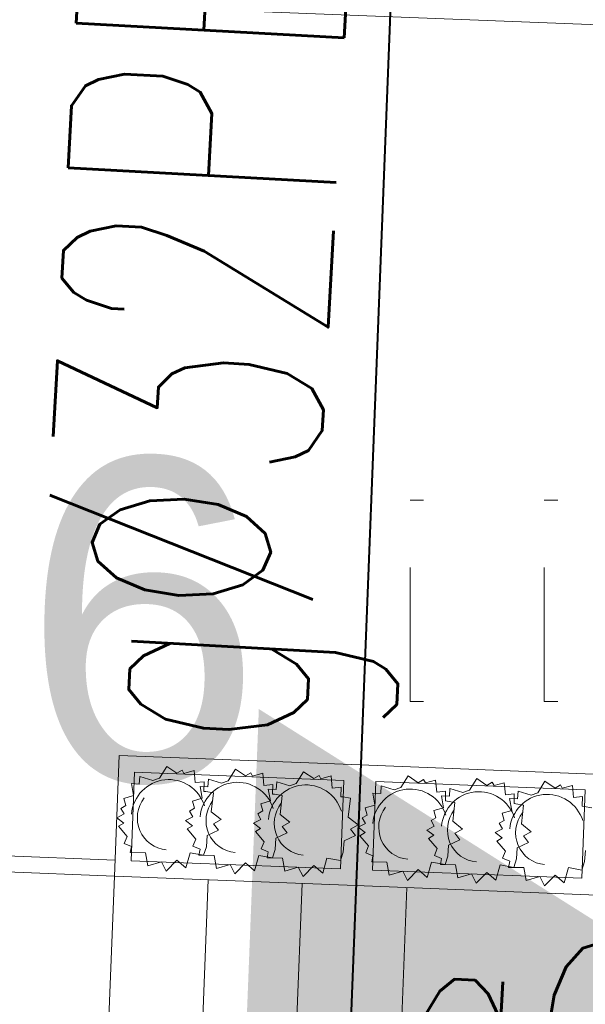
# Model space of a CAD drawing. Extents: x -134780 to 5540120, y 74663 to 5964901.
# Tile 31 of 84: x 5539576.54 to 5539578.65, y 5961332.02 to 5961335.69. Entities that reach past the tile are written whole.
import ezdxf
from ezdxf import colors
from ezdxf.entities.mleader import LeaderData, LeaderLine
from ezdxf.math import Vec2, Vec3

# ---------------------------------------------------------------- set-up
doc = ezdxf.new("R2010")
doc.units = 0
doc.header["$MEASUREMENT"] = 0
doc.set_wipeout_variables(frame=1)
doc.linetypes.add('L_0_03', pattern=[1, 0.5, -0.5])
for name, color, linetype, lineweight in [('#opisy', 7, 'Continuous', 0), ('0_Nr_Pióra__7', 7, 'Continuous', 13), ('_gaz', 2, 'Continuous', 90), ('Arch drogi_Nr_Pióra__21', 7, 'Continuous', 9), ('Arch schody_Nr_Pióra__21', 7, 'Continuous', 9), ('arch wypelnienia_Nr_Pióra__55', 214, 'Continuous', 25), ('INWENT RZĘDNE_Nr_Pióra__21', 7, 'Continuous', 9), ('mapa', 7, 'Continuous', 13), ('trawnik_Nr_Pióra__7', 7, 'Continuous', 13), ('zasuwa_lub_zawor_Nr_Pióra__7', 7, 'Continuous', 13)]:
    doc.layers.add(name, color=color, linetype=linetype, lineweight=lineweight)
doc.layers.add('Arch wyposarzenie_Nr_Pióra__4', color=7, linetype='Continuous', lineweight=9, true_color=0x029e21)
doc.layers.add('INWENT RZĘDNE', color=7, linetype='Continuous')
doc.styles.add('GENERATED_STYLE_1', font='txt')
doc.styles.add('ROMANS', font='romans', dxfattribs={"width": 0.8})
doc.styles.get("Standard").update_dxf_attribs({"font": 'txt', "bigfont": 'BIGFONT.SHX'})

# ---------------------------------------------------------------- blocks, each defined once
blk = doc.blocks.new('Koty wysokościowe_16', base_point=(-137539.2, 106019.3))
at = {"layer": 'INWENT RZĘDNE_Nr_Pióra__21', "insert": (-140406.2, 107257), "char_height": 1200, "attachment_point": 7, "style": 'GENERATED_STYLE_1'}
blk.add_mtext('{85,26}', dxfattribs=at)
blk = doc.blocks.new('mapa')
at = {"layer": 'arch wypelnienia_Nr_Pióra__55', "linetype": 'Continuous'}
blk.add_hatch(color=252, dxfattribs=at).paths.add_polyline_path([(5539579.3385, 5961331.9212), (5539577.3475, 5961330.8731), (5539577.4353, 5961333.1214)], flags=0)
at = {"layer": '0_Nr_Pióra__7', "color": 252, "linetype": 'Continuous'}
for p, q in [((5539577.999, 5961333.899), (5539578.049, 5961333.899)), ((5539578.499, 5961333.899), (5539578.549, 5961333.899)), ((5539577.999, 5961333.149), (5539578.049, 5961333.149)), ((5539578.499, 5961333.149), (5539578.549, 5961333.149))]:
    blk.add_line(p, q, dxfattribs=at)
at = {"layer": 'Arch drogi_Nr_Pióra__21', "linetype": 'Continuous'}
for p, q in [((5539576.8973, 5961332.4987), (5539569.8927, 5961332.7725)), ((5539576.8997, 5961332.5586), (5539572.1533, 5961332.7442))]:
    blk.add_line(p, q, dxfattribs=at)
at = {"layer": 'Arch schody_Nr_Pióra__21', "color": 252, "linetype": 'Continuous'}
for p, q in [((5539579.7218, 5961335.6307), (5539572.2775, 5961335.9217)), ((5539576.8973, 5961332.4987), (5539576.9149, 5961332.9483)), ((5539577.8142, 5961332.9132), (5539576.9149, 5961332.9483)), ((5539577.7967, 5961332.4635), (5539577.8142, 5961332.9132)), ((5539577.7967, 5961332.4635), (5539577.8142, 5961332.9132)), ((5539578.7135, 5961332.878), (5539577.8142, 5961332.9132)), ((5539576.9725, 5961332.886), (5539576.9596, 5961332.5563)), ((5539577.7519, 5961332.8556), (5539576.9725, 5961332.886)), ((5539577.739, 5961332.5258), (5539577.7519, 5961332.8556)), ((5539577.8718, 5961332.8509), (5539577.859, 5961332.5211)), ((5539578.6512, 5961332.8204), (5539577.8718, 5961332.8509)), ((5539578.6384, 5961332.4907), (5539578.6512, 5961332.8204)), ((5539576.9596, 5961332.5563), (5539577.739, 5961332.5258)), ((5539577.859, 5961332.5211), (5539578.6384, 5961332.4907)), ((5539576.8167, 5961330.4353), (5539576.8973, 5961332.4987)), ((5539576.8973, 5961332.4987), (5539577.7967, 5961332.4635)), ((5539577.1664, 5961330.4216), (5539577.2471, 5961332.485)), ((5539577.5162, 5961330.4079), (5539577.5968, 5961332.4713)), ((5539577.7967, 5961332.4635), (5539578.696, 5961332.4284)), ((5539577.9084, 5961330.4576), (5539577.9865, 5961332.4561))]:
    blk.add_line(p, q, dxfattribs=at)
at = {"layer": 'Arch wyposarzenie_Nr_Pióra__4', "color": 252, "linetype": 'Continuous'}
for p, q in [((5539577.0648, 5961332.8636), (5539577.0919, 5961332.9073)), ((5539577.0919, 5961332.9073), (5539577.1301, 5961332.8821)), ((5539576.99, 5961332.8415), (5539576.9918, 5961332.8702)), ((5539576.9918, 5961332.8702), (5539577.0401, 5961332.8552)), ((5539577.1301, 5961332.8821), (5539577.1494, 5961332.894)), ((5539577.1494, 5961332.894), (5539577.1564, 5961332.8813)), ((5539577.1564, 5961332.8813), (5539577.1944, 5961332.8918)), ((5539577.1944, 5961332.8918), (5539577.1986, 5961332.847)), ((5539577.3206, 5961332.8536), (5539577.3478, 5961332.8973)), ((5539577.3478, 5961332.8973), (5539577.386, 5961332.8721)), ((5539577.386, 5961332.8721), (5539577.4052, 5961332.884)), ((5539577.4052, 5961332.884), (5539577.4123, 5961332.8713)), ((5539577.4123, 5961332.8713), (5539577.4502, 5961332.8818)), ((5539577.4502, 5961332.8818), (5539577.4545, 5961332.837)), ((5539577.5749, 5961332.8437), (5539577.602, 5961332.8874)), ((5539577.602, 5961332.8874), (5539577.6402, 5961332.8621)), ((5539577.6402, 5961332.8621), (5539577.6595, 5961332.8741)), ((5539577.6595, 5961332.8741), (5539577.6666, 5961332.8614)), ((5539577.6666, 5961332.8614), (5539577.7045, 5961332.8719)), ((5539577.7045, 5961332.8719), (5539577.7088, 5961332.827)), ((5539577.9641, 5961332.8285), (5539577.9912, 5961332.8722)), ((5539577.9912, 5961332.8722), (5539578.0294, 5961332.8469)), ((5539576.9683, 5961332.7987), (5539576.9603, 5961332.8433)), ((5539576.9603, 5961332.8433), (5539576.99, 5961332.8415)), ((5539577.0401, 5961332.8552), (5539577.0648, 5961332.8636)), ((5539577.1986, 5961332.847), (5539577.232, 5961332.8507)), ((5539577.2242, 5961332.7887), (5539577.2162, 5961332.8333)), ((5539577.2162, 5961332.8333), (5539577.2458, 5961332.8315)), ((5539577.232, 5961332.8507), (5539577.2309, 5961332.8145)), ((5539577.2458, 5961332.8315), (5539577.2477, 5961332.8602)), ((5539577.2477, 5961332.8602), (5539577.296, 5961332.8452)), ((5539577.296, 5961332.8452), (5539577.3206, 5961332.8536)), ((5539577.4545, 5961332.837), (5539577.4879, 5961332.8407)), ((5539577.4879, 5961332.8407), (5539577.4868, 5961332.8045)), ((5539577.5001, 5961332.8216), (5539577.502, 5961332.8503)), ((5539577.502, 5961332.8503), (5539577.5502, 5961332.8353)), ((5539577.5502, 5961332.8353), (5539577.5749, 5961332.8437)), ((5539577.8893, 5961332.8064), (5539577.8911, 5961332.8351)), ((5539577.8911, 5961332.8351), (5539577.9394, 5961332.8201)), ((5539578.0294, 5961332.8469), (5539578.0487, 5961332.8589)), ((5539578.0487, 5961332.8589), (5539578.0558, 5961332.8462)), ((5539578.0558, 5961332.8462), (5539578.0937, 5961332.8566)), ((5539578.0937, 5961332.8566), (5539578.0979, 5961332.8118)), ((5539578.22, 5961332.8185), (5539578.2471, 5961332.8622)), ((5539578.2471, 5961332.8622), (5539578.2853, 5961332.8369)), ((5539578.2853, 5961332.8369), (5539578.3046, 5961332.8489)), ((5539578.3046, 5961332.8489), (5539578.3116, 5961332.8362)), ((5539578.3116, 5961332.8362), (5539578.3496, 5961332.8466)), ((5539578.3496, 5961332.8466), (5539578.3538, 5961332.8018)), ((5539578.4742, 5961332.8085), (5539578.5014, 5961332.8522)), ((5539578.5014, 5961332.8522), (5539578.5396, 5961332.827)), ((5539578.5396, 5961332.827), (5539578.5588, 5961332.839)), ((5539578.5588, 5961332.839), (5539578.5659, 5961332.8262)), ((5539578.5659, 5961332.8262), (5539578.6038, 5961332.8367)), ((5539578.6038, 5961332.8367), (5539578.6081, 5961332.7919)), ((5539576.9326, 5961332.7882), (5539576.9683, 5961332.7987)), ((5539577.2309, 5961332.8145), (5539577.2378, 5961332.8138)), ((5539577.2378, 5961332.8138), (5539577.2667, 5961332.8086)), ((5539577.2667, 5961332.8086), (5539577.2583, 5961332.7387)), ((5539577.4784, 5961332.7788), (5539577.4704, 5961332.8233)), ((5539577.4704, 5961332.8233), (5539577.5001, 5961332.8216)), ((5539577.4868, 5961332.8045), (5539577.4937, 5961332.8038)), ((5539577.4937, 5961332.8038), (5539577.5226, 5961332.7986)), ((5539577.5226, 5961332.7986), (5539577.5142, 5961332.7287)), ((5539577.7088, 5961332.827), (5539577.7421, 5961332.8308)), ((5539577.7421, 5961332.8308), (5539577.7411, 5961332.7945)), ((5539577.8676, 5961332.7636), (5539577.8596, 5961332.8081)), ((5539577.8596, 5961332.8081), (5539577.8893, 5961332.8064)), ((5539577.9394, 5961332.8201), (5539577.9641, 5961332.8285)), ((5539578.0979, 5961332.8118), (5539578.1313, 5961332.8156)), ((5539578.1235, 5961332.7535), (5539578.1155, 5961332.7981)), ((5539578.1155, 5961332.7981), (5539578.1452, 5961332.7964)), ((5539578.1313, 5961332.8156), (5539578.1302, 5961332.7793)), ((5539578.1452, 5961332.7964), (5539578.147, 5961332.8251)), ((5539578.147, 5961332.8251), (5539578.1953, 5961332.8101)), ((5539578.1953, 5961332.8101), (5539578.22, 5961332.8185)), ((5539578.3538, 5961332.8018), (5539578.3872, 5961332.8056)), ((5539578.3872, 5961332.8056), (5539578.3861, 5961332.7693)), ((5539578.3994, 5961332.7865), (5539578.4013, 5961332.8151)), ((5539578.4013, 5961332.8151), (5539578.4496, 5961332.8001)), ((5539578.4496, 5961332.8001), (5539578.4742, 5961332.8085)), ((5539576.9216, 5961332.751), (5539576.9395, 5961332.7614)), ((5539576.9395, 5961332.7614), (5539576.9326, 5961332.7882)), ((5539577.1885, 5961332.7782), (5539577.2242, 5961332.7887)), ((5539577.1954, 5961332.7514), (5539577.1885, 5961332.7782)), ((5539577.4428, 5961332.7683), (5539577.4784, 5961332.7788)), ((5539577.4497, 5961332.7415), (5539577.4428, 5961332.7683)), ((5539577.7411, 5961332.7945), (5539577.7479, 5961332.7938)), ((5539577.7479, 5961332.7938), (5539577.7769, 5961332.7887)), ((5539577.7769, 5961332.7887), (5539577.7684, 5961332.7188)), ((5539577.8319, 5961332.7531), (5539577.8676, 5961332.7636)), ((5539578.1302, 5961332.7793), (5539578.1371, 5961332.7786)), ((5539578.1371, 5961332.7786), (5539578.1661, 5961332.7735)), ((5539578.1661, 5961332.7735), (5539578.1576, 5961332.7036)), ((5539578.3778, 5961332.7436), (5539578.3698, 5961332.7882)), ((5539578.3698, 5961332.7882), (5539578.3994, 5961332.7865)), ((5539578.3861, 5961332.7693), (5539578.393, 5961332.7686)), ((5539578.393, 5961332.7686), (5539578.4219, 5961332.7635)), ((5539578.4219, 5961332.7635), (5539578.4135, 5961332.6936)), ((5539578.6081, 5961332.7919), (5539578.6415, 5961332.7956)), ((5539578.6415, 5961332.7956), (5539578.6404, 5961332.7594)), ((5539576.9058, 5961332.7158), (5539576.9332, 5961332.7303)), ((5539576.9332, 5961332.7303), (5539576.9216, 5961332.751)), ((5539577.1775, 5961332.741), (5539577.1954, 5961332.7514)), ((5539577.189, 5961332.7203), (5539577.1775, 5961332.741)), ((5539577.2583, 5961332.7387), (5539577.2953, 5961332.7094)), ((5539577.4318, 5961332.731), (5539577.4497, 5961332.7415)), ((5539577.4433, 5961332.7103), (5539577.4318, 5961332.731)), ((5539577.5142, 5961332.7287), (5539577.5512, 5961332.6994)), ((5539577.8209, 5961332.7158), (5539577.8388, 5961332.7262)), ((5539577.8388, 5961332.7262), (5539577.8319, 5961332.7531)), ((5539578.0878, 5961332.7431), (5539578.1235, 5961332.7535)), ((5539578.0947, 5961332.7162), (5539578.0878, 5961332.7431)), ((5539578.3421, 5961332.7331), (5539578.3778, 5961332.7436)), ((5539578.349, 5961332.7063), (5539578.3421, 5961332.7331)), ((5539578.6404, 5961332.7594), (5539578.6472, 5961332.7587)), ((5539578.6472, 5961332.7587), (5539578.6762, 5961332.7535)), ((5539576.932, 5961332.6966), (5539576.9058, 5961332.7158)), ((5539576.9127, 5961332.6844), (5539576.932, 5961332.6966)), ((5539577.1617, 5961332.7058), (5539577.189, 5961332.7203)), ((5539577.1879, 5961332.6866), (5539577.1617, 5961332.7058)), ((5539577.1686, 5961332.6744), (5539577.1879, 5961332.6866)), ((5539577.2953, 5961332.7094), (5539577.2664, 5961332.6938)), ((5539577.2664, 5961332.6938), (5539577.2849, 5961332.6695)), ((5539577.416, 5961332.6959), (5539577.4433, 5961332.7103)), ((5539577.4421, 5961332.6767), (5539577.416, 5961332.6959)), ((5539577.5512, 5961332.6994), (5539577.5223, 5961332.6838)), ((5539577.7684, 5961332.7188), (5539577.8055, 5961332.6895)), ((5539577.8055, 5961332.6895), (5539577.7765, 5961332.6739)), ((5539577.8051, 5961332.6807), (5539577.8325, 5961332.6951)), ((5539577.8325, 5961332.6951), (5539577.8209, 5961332.7158)), ((5539578.0768, 5961332.7058), (5539578.0947, 5961332.7162)), ((5539578.0884, 5961332.6851), (5539578.0768, 5961332.7058)), ((5539578.1576, 5961332.7036), (5539578.1946, 5961332.6743)), ((5539578.3311, 5961332.6959), (5539578.349, 5961332.7063)), ((5539578.3426, 5961332.6752), (5539578.3311, 5961332.6959)), ((5539578.4135, 5961332.6936), (5539578.4505, 5961332.6643)), ((5539576.9446, 5961332.647), (5539576.9127, 5961332.6844)), ((5539577.2005, 5961332.637), (5539577.1686, 5961332.6744)), ((5539577.2427, 5961332.6497), (5539577.2398, 5961332.6084)), ((5539577.2849, 5961332.6695), (5539577.2427, 5961332.6497)), ((5539577.4228, 5961332.6645), (5539577.4421, 5961332.6767)), ((5539577.4548, 5961332.6271), (5539577.4228, 5961332.6645)), ((5539577.5408, 5961332.6595), (5539577.4986, 5961332.6397)), ((5539577.5223, 5961332.6838), (5539577.5408, 5961332.6595)), ((5539577.7765, 5961332.6739), (5539577.7951, 5961332.6496)), ((5539577.8313, 5961332.6615), (5539577.8051, 5961332.6807)), ((5539577.812, 5961332.6493), (5539577.8313, 5961332.6615)), ((5539578.061, 5961332.6706), (5539578.0884, 5961332.6851)), ((5539578.0872, 5961332.6515), (5539578.061, 5961332.6706)), ((5539578.0679, 5961332.6393), (5539578.0872, 5961332.6515)), ((5539578.1946, 5961332.6743), (5539578.1657, 5961332.6587)), ((5539578.1657, 5961332.6587), (5539578.1842, 5961332.6344)), ((5539578.3153, 5961332.6607), (5539578.3426, 5961332.6752)), ((5539578.3415, 5961332.6416), (5539578.3153, 5961332.6607)), ((5539578.4505, 5961332.6643), (5539578.4216, 5961332.6487)), ((5539576.9341, 5961332.6206), (5539576.9446, 5961332.647)), ((5539576.9605, 5961332.6097), (5539576.9341, 5961332.6206)), ((5539577.19, 5961332.6106), (5539577.2005, 5961332.637)), ((5539577.4443, 5961332.6007), (5539577.4548, 5961332.6271)), ((5539577.4986, 5961332.6397), (5539577.4956, 5961332.5984)), ((5539577.7528, 5961332.6297), (5539577.7499, 5961332.5885)), ((5539577.7951, 5961332.6496), (5539577.7528, 5961332.6297)), ((5539577.8439, 5961332.6119), (5539577.812, 5961332.6493)), ((5539578.0998, 5961332.6019), (5539578.0679, 5961332.6393)), ((5539578.142, 5961332.6145), (5539578.1391, 5961332.5732)), ((5539578.1842, 5961332.6344), (5539578.142, 5961332.6145)), ((5539578.3222, 5961332.6293), (5539578.3415, 5961332.6416)), ((5539578.3541, 5961332.5919), (5539578.3222, 5961332.6293)), ((5539578.4401, 5961332.6244), (5539578.3979, 5961332.6045)), ((5539578.4216, 5961332.6487), (5539578.4401, 5961332.6244)), ((5539576.9565, 5961332.5866), (5539576.9605, 5961332.6097)), ((5539577.013, 5961332.5857), (5539576.9565, 5961332.5866)), ((5539577.0217, 5961332.5377), (5539577.013, 5961332.5857)), ((5539577.179, 5961332.5858), (5539577.1634, 5961332.5291)), ((5539577.2297, 5961332.5766), (5539577.179, 5961332.5858)), ((5539577.2163, 5961332.5997), (5539577.19, 5961332.6106)), ((5539577.2123, 5961332.5766), (5539577.2163, 5961332.5997)), ((5539577.2689, 5961332.5757), (5539577.2123, 5961332.5766)), ((5539577.2398, 5961332.6084), (5539577.2297, 5961332.5766)), ((5539577.4706, 5961332.5898), (5539577.4443, 5961332.6007)), ((5539577.4666, 5961332.5667), (5539577.4706, 5961332.5898)), ((5539577.4956, 5961332.5984), (5539577.4856, 5961332.5666)), ((5539577.7499, 5961332.5885), (5539577.7399, 5961332.5567)), ((5539577.8334, 5961332.5855), (5539577.8439, 5961332.6119)), ((5539577.8598, 5961332.5746), (5539577.8334, 5961332.5855)), ((5539578.0893, 5961332.5755), (5539578.0998, 5961332.6019)), ((5539578.3436, 5961332.5655), (5539578.3541, 5961332.5919)), ((5539578.3979, 5961332.6045), (5539578.395, 5961332.5632)), ((5539578.6522, 5961332.5946), (5539578.6492, 5961332.5533)), ((5539577.0722, 5961332.5519), (5539577.0217, 5961332.5377)), ((5539577.0901, 5961332.5178), (5539577.0722, 5961332.5519)), ((5539577.1298, 5961332.558), (5539577.0901, 5961332.5178)), ((5539577.1634, 5961332.5291), (5539577.1298, 5961332.558)), ((5539577.2776, 5961332.5277), (5539577.2689, 5961332.5757)), ((5539577.3281, 5961332.5419), (5539577.2776, 5961332.5277)), ((5539577.3459, 5961332.5078), (5539577.3281, 5961332.5419)), ((5539577.3857, 5961332.548), (5539577.3459, 5961332.5078)), ((5539577.4192, 5961332.5191), (5539577.3857, 5961332.548)), ((5539577.4349, 5961332.5758), (5539577.4192, 5961332.5191)), ((5539577.4856, 5961332.5666), (5539577.4349, 5961332.5758)), ((5539577.5231, 5961332.5658), (5539577.4666, 5961332.5667)), ((5539577.5319, 5961332.5178), (5539577.5231, 5961332.5658)), ((5539577.6891, 5961332.5659), (5539577.6735, 5961332.5092)), ((5539577.7399, 5961332.5567), (5539577.6891, 5961332.5659)), ((5539577.8558, 5961332.5515), (5539577.8598, 5961332.5746)), ((5539577.9123, 5961332.5506), (5539577.8558, 5961332.5515)), ((5539577.921, 5961332.5026), (5539577.9123, 5961332.5506)), ((5539578.0783, 5961332.5506), (5539578.0627, 5961332.4939)), ((5539578.1291, 5961332.5415), (5539578.0783, 5961332.5506)), ((5539578.1156, 5961332.5646), (5539578.0893, 5961332.5755)), ((5539578.1117, 5961332.5415), (5539578.1156, 5961332.5646)), ((5539578.1682, 5961332.5406), (5539578.1117, 5961332.5415)), ((5539578.1391, 5961332.5732), (5539578.1291, 5961332.5415)), ((5539578.1769, 5961332.4926), (5539578.1682, 5961332.5406)), ((5539578.3342, 5961332.5406), (5539578.3186, 5961332.4839)), ((5539578.3849, 5961332.5315), (5539578.3342, 5961332.5406)), ((5539578.3699, 5961332.5546), (5539578.3436, 5961332.5655)), ((5539578.3659, 5961332.5315), (5539578.3699, 5961332.5546)), ((5539578.395, 5961332.5632), (5539578.3849, 5961332.5315)), ((5539578.6492, 5961332.5533), (5539578.6392, 5961332.5215)), ((5539577.5823, 5961332.532), (5539577.5319, 5961332.5178)), ((5539577.6002, 5961332.4979), (5539577.5823, 5961332.532)), ((5539577.64, 5961332.5381), (5539577.6002, 5961332.4979)), ((5539577.6735, 5961332.5092), (5539577.64, 5961332.5381)), ((5539577.9715, 5961332.5168), (5539577.921, 5961332.5026)), ((5539577.9894, 5961332.4827), (5539577.9715, 5961332.5168)), ((5539578.0291, 5961332.5229), (5539577.9894, 5961332.4827)), ((5539578.0627, 5961332.4939), (5539578.0291, 5961332.5229)), ((5539578.2274, 5961332.5068), (5539578.1769, 5961332.4926)), ((5539578.2452, 5961332.4727), (5539578.2274, 5961332.5068)), ((5539578.285, 5961332.5129), (5539578.2452, 5961332.4727)), ((5539578.3186, 5961332.4839), (5539578.285, 5961332.5129)), ((5539578.4225, 5961332.5306), (5539578.3659, 5961332.5315)), ((5539578.4312, 5961332.4826), (5539578.4225, 5961332.5306)), ((5539578.5393, 5961332.5029), (5539578.4995, 5961332.4627)), ((5539578.5728, 5961332.474), (5539578.5393, 5961332.5029)), ((5539578.5885, 5961332.5307), (5539578.5728, 5961332.474)), ((5539578.6392, 5961332.5215), (5539578.5885, 5961332.5307)), ((5539578.4817, 5961332.4968), (5539578.4312, 5961332.4826)), ((5539578.4995, 5961332.4627), (5539578.4817, 5961332.4968))]:
    blk.add_line(p, q, dxfattribs=at)
for centre, major_axis, start_param, end_param in [((5539577.0999, 5961332.7159), (-0.0056, -0.1425), 1.927535, 4.652962), ((5539577.3558, 5961332.7059), (-0.0056, -0.1425), 1.927535, 4.652962), ((5539577.6101, 5961332.696), (-0.0056, -0.1425), 1.927535, 4.652962), ((5539577.9992, 5961332.6808), (-0.0056, -0.1425), 1.927535, 4.652962), ((5539578.2551, 5961332.6708), (-0.0056, -0.1425), 1.927535, 4.652962), ((5539578.5094, 5961332.6608), (-0.0056, -0.1425), 1.927535, 4.652962), ((5539577.0999, 5961332.7159), (-0.0047, -0.1193), 4.078423, 6.243896), ((5539577.3558, 5961332.7059), (-0.0047, -0.1193), 4.078423, 6.243896), ((5539577.6101, 5961332.696), (-0.0047, -0.1193), 4.078423, 6.243896), ((5539577.9992, 5961332.6808), (-0.0047, -0.1193), 4.078423, 6.243896), ((5539578.2551, 5961332.6708), (-0.0047, -0.1193), 4.078423, 6.243896), ((5539578.5094, 5961332.6608), (-0.0047, -0.1193), 4.078423, 6.243896)]:
    blk.add_ellipse(centre, major_axis=major_axis, ratio=0.982005, start_param=start_param, end_param=end_param, dxfattribs=at)
at = {"layer": 'trawnik_Nr_Pióra__7', "color": 252, "linetype": 'L_0_03', "flags": 128}
for points in [[(5539577.999, 5961333.149), (5539577.999, 5961333.899)], [(5539578.499, 5961333.149), (5539578.499, 5961333.899)]]:
    blk.add_lwpolyline(points, dxfattribs=at)
at = {"layer": 'INWENT RZĘDNE', "color": 252, "xscale": 0.001, "yscale": 0.001, "zscale": 0.001}
blk.add_blockref('Koty wysokościowe_16', (5539576.2984, 5961331.3942), dxfattribs=at)

msp = doc.modelspace()

# ---------------------------------------------------------------- block references
at = {"layer": 'mapa', "color": 4, "lineweight": 40}
msp.add_blockref('mapa', (0, 0), dxfattribs=at)

# ---------------------------------------------------------------- next in the draw order: linework, layer by layer
at = {"layer": '_gaz', "color": 2, "lineweight": 40, "ltscale": 0.1}
msp.add_line((5539578.4412, 5961348.9146), (5539577.4984, 5961324.7963), dxfattribs=at)

# ---------------------------------------------------------------- next in the draw order: texts
at = {"layer": '_gaz', "color": 7, "lineweight": 35, "ltscale": 0.1, "style": 'ROMANS', "width": 0.6}
for rotation, p in [(86.8341, (5539577.6051, 5961332.9518)), (356.8341, (5539577.922, 5961331.4605))]:
    msp.add_text('g%%C32PE', height=1, rotation=rotation, dxfattribs=at).set_placement(p)

# ---------------------------------------------------------------- next in the draw order: leaders
at = {"layer": '#opisy', "lineweight": 0}
ml = msp.add_multileader_mtext('Standard', dxfattribs=at)
ml.set_content('\\fArial|b0|i0|c238|p34;\\A1;G10 ', color=256)
ml.set_leader_properties()
ml.build(insert=Vec2(0, 0))
ml.multileader.update_dxf_attribs({"text_left_attachment_type": 5, "text_right_attachment_type": 5, "dogleg_length": 0.36, "arrow_head_size": 0.18})
ctx = ml.context
ctx.base_point, ctx.char_height, ctx.arrow_head_size, ctx.landing_gap_size, ctx.plane_origin = Vec3(5539524.0692, 5961336.3865), 1.5, 0.18, 0.09, Vec3(5539542.2709, 5961307.1309)
ctx.left_attachment, ctx.right_attachment, ctx.text_align_type = 5, 5, 2
notes = []
notes.append((ctx, [(0, (1, 1, 0), (5539532.1002, 5961334.861), (-1, 0), 0.36, [(0, [(5539578.4412, 5961348.9146)], 0, [])])]))
ctx.mtext.insert, ctx.mtext.alignment, ctx.mtext.flow_direction = Vec3(5539531.6502, 5961336.6865), 3, 5
ml = msp.add_multileader_mtext('Standard', dxfattribs=at)
ml.set_content('\\fArial|b0|i0|c238|p34;\\A1;G11 ', color=256)
ml.set_leader_properties()
ml.build(insert=Vec2(0, 0))
ml.multileader.update_dxf_attribs({"text_left_attachment_type": 5, "text_right_attachment_type": 5, "dogleg_length": 0.36, "arrow_head_size": 0.18})
ctx = ml.context
ctx.base_point, ctx.char_height, ctx.arrow_head_size, ctx.landing_gap_size, ctx.plane_origin = Vec3(5539524.6362, 5961334.0989), 1.5, 0.18, 0.09, Vec3(5539544.0139, 5961304.8433)
ctx.left_attachment, ctx.right_attachment, ctx.text_align_type = 5, 5, 2
notes.append((ctx, [(0, (1, 1, 0), (5539532.1002, 5961332.5734), (-1, 0), 0.36, [(0, [(5539580.1231, 5961348.853)], 0, [])])]))
ctx.mtext.insert, ctx.mtext.alignment, ctx.mtext.flow_direction = Vec3(5539531.6502, 5961334.3989), 3, 5
ml = msp.add_multileader_mtext('Standard', dxfattribs=at)
ml.set_content('\\fArial|b0|i0|c238|p34;\\A1;S3 ', color=256)
ml.set_leader_properties()
ml.build(insert=Vec2(0, 0))
ml.multileader.update_dxf_attribs({"text_left_attachment_type": 5, "text_right_attachment_type": 5, "dogleg_length": 0.36, "arrow_head_size": 0.18})
ctx = ml.context
ctx.base_point, ctx.char_height, ctx.arrow_head_size, ctx.landing_gap_size, ctx.plane_origin = Vec3(5539526.7182, 5961329.3933), 1.5, 0.18, 0.09, Vec3(5539505.815, 5961314.531)
ctx.left_attachment, ctx.right_attachment, ctx.text_align_type = 5, 5, 2
notes.append((ctx, [(0, (1, 1, 0), (5539531.9982, 5961330.1666), (-1, 0), 0.36, [(0, [(5539579.816, 5961346.7521)], 0, [])])]))
ctx.mtext.insert, ctx.mtext.alignment, ctx.mtext.flow_direction = Vec3(5539531.5482, 5961331.9921), 3, 5
ml = msp.add_multileader_mtext('Standard', dxfattribs=at)
ml.set_content('\\fArial|b0|i0|c238|p34;\\A1;G9 ', color=256)
ml.set_leader_properties()
ml.build(insert=Vec2(0, 0))
ml.multileader.update_dxf_attribs({"text_left_attachment_type": 5, "text_right_attachment_type": 5, "dogleg_length": 0.36, "arrow_head_size": 0.18})
ctx = ml.context
ctx.base_point, ctx.char_height, ctx.arrow_head_size, ctx.landing_gap_size, ctx.plane_origin = Vec3(5539526.3792, 5961329.2536), 1.5, 0.18, 0.09, Vec3(5539539.9609, 5961299.998)
ctx.left_attachment, ctx.right_attachment, ctx.text_align_type = 5, 5, 2
notes.append((ctx, [(0, (1, 1, 0), (5539532.1002, 5961327.7281), (-1, 0), 0.36, [(0, [(5539578.0857, 5961339.8206)], 0, [])])]))
ctx.mtext.insert, ctx.mtext.alignment, ctx.mtext.flow_direction = Vec3(5539531.6502, 5961329.5536), 3, 5
ml = msp.add_multileader_mtext('Standard', dxfattribs=at)
ml.set_content('\\fArial|b0|i0|c238|p34;\\A1;G9.1 ', color=256)
ml.set_leader_properties()
ml.build(insert=Vec2(0, 0))
ml.multileader.update_dxf_attribs({"text_left_attachment_type": 5, "text_right_attachment_type": 5, "dogleg_length": 0.36, "arrow_head_size": 0.18})
ctx = ml.context
ctx.base_point, ctx.char_height, ctx.arrow_head_size, ctx.landing_gap_size, ctx.plane_origin = Vec3(5539523.3369, 5961326.5257), 1.5, 0.18, 0.09, Vec3(5539545.6396, 5961297.27)
ctx.left_attachment, ctx.right_attachment, ctx.text_align_type = 5, 5, 2
notes.append((ctx, [(0, (1, 1, 0), (5539531.9649, 5961325.0002), (-1, 0), 0.36, [(0, [(5539579.9426, 5961339.7526)], 0, [])])]))
ctx.mtext.insert, ctx.mtext.alignment, ctx.mtext.flow_direction = Vec3(5539531.5149, 5961326.8257), 3, 5
for ctx, leaders in notes:
    for number, flags, end, landing, length, lines in leaders:
        leader = LeaderData()
        leader.index, (leader.has_last_leader_line, leader.has_dogleg_vector, leader.attachment_direction) = number, flags
        leader.last_leader_point, leader.dogleg_vector, leader.dogleg_length = Vec3(end), Vec3(landing), length
        for number, points, colour, breaks in lines:
            line = LeaderLine()
            line.index, line.vertices, line.color, line.breaks = number, Vec3.list(points), colors.encode_raw_color(colour), breaks
            leader.lines.append(line)
        ctx.leaders.append(leader)

# ---------------------------------------------------------------- next in the draw order: wipeouts: each hides what was drawn before it
msp.add_wipeout([(5539444.713, 5961266.9628), (5539444.713, 5961415.4628), (5539654.713, 5961415.4628), (5539651.713, 5961412.4128), (5539457.213, 5961412.4128), (5539457.213, 5961270.0128), (5539651.713, 5961270.0128), (5539654.713, 5961266.9628)]).dxf.layer = 'zasuwa_lub_zawor_Nr_Pióra__7'

doc.saveas('drawing.dxf')
